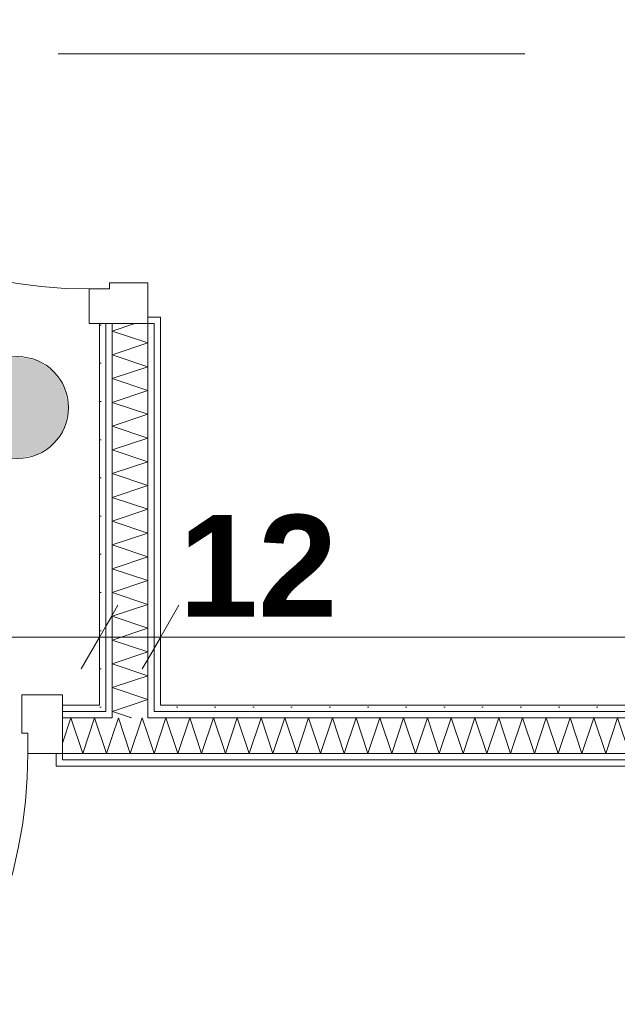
# Model space of a CAD drawing. Extents: x -7314 to 11761, y 144 to 9383.
# Tile 157 of 193: x 6322 to 6439, y 6967 to 7160. Entities that reach past the tile are written whole.
import ezdxf
from ezdxf.xclip import XClip

# ---------------------------------------------------------------- set-up
doc = ezdxf.new("R2010")
doc.units = 0
doc.header["$MEASUREMENT"] = 0
doc.header["$XCLIPFRAME"] = 0
doc.linetypes.add('Wipeout_Contour', pattern=[20000, 0, -20000])
for name, color, linetype in [('FORMA - Arch 01 - 220-A Ściany', 7, 'Continuous'), ('FORMA - Arch 02 - Strefy', 7, 'Continuous'), ('FORMA - Arch 04 - Wymiary ogólne', 7, 'Continuous')]:
    doc.layers.add(name, color=color, linetype=linetype)
doc.styles.add('STYL_AUTOMATYCZNY_9', font='arial.ttf')
pattern_1 = [(0, (4185.3, -5972.398), (0, 7.5), [0, -7.5])]

# ---------------------------------------------------------------- blocks, each defined once
blk = doc.blocks.new('*X269')
at = {"layer": 'FORMA - Arch 01 - 220-A Ściany', "color": 7, "linetype": 'Continuous', "lineweight": 5, "ltscale": 0.025}
for p, q in [((6348.3, 7016.01), (6350.63, 7023.01)), ((6350.63, 7023.01), (6352.97, 7016.01)), ((6352.97, 7016.01), (6355.3, 7023.01)), ((6355.3, 7023.01), (6357.63, 7016.01)), ((6357.63, 7016.01), (6359.97, 7023.01)), ((6359.97, 7023.01), (6362.3, 7016.01)), ((6362.3, 7016.01), (6364.63, 7023.01)), ((6364.63, 7023.01), (6366.97, 7016.01)), ((6366.97, 7016.01), (6369.3, 7023.01)), ((6369.3, 7023.01), (6371.63, 7016.01)), ((6371.63, 7016.01), (6373.97, 7023.01)), ((6373.97, 7023.01), (6376.3, 7016.01)), ((6376.3, 7016.01), (6378.63, 7023.01)), ((6378.63, 7023.01), (6380.97, 7016.01)), ((6380.97, 7016.01), (6383.3, 7023.01)), ((6383.3, 7023.01), (6385.63, 7016.01)), ((6385.63, 7016.01), (6387.97, 7023.01)), ((6387.97, 7023.01), (6390.3, 7016.01)), ((6390.3, 7016.01), (6392.63, 7023.01)), ((6392.63, 7023.01), (6394.97, 7016.01)), ((6394.97, 7016.01), (6397.3, 7023.01)), ((6397.3, 7023.01), (6399.63, 7016.01)), ((6399.63, 7016.01), (6401.97, 7023.01)), ((6401.97, 7023.01), (6404.3, 7016.01)), ((6404.3, 7016.01), (6406.63, 7023.01)), ((6406.63, 7023.01), (6408.97, 7016.01)), ((6408.97, 7016.01), (6411.3, 7023.01)), ((6411.3, 7023.01), (6413.63, 7016.01)), ((6413.63, 7016.01), (6415.97, 7023.01)), ((6415.97, 7023.01), (6418.3, 7016.01)), ((6418.3, 7016.01), (6420.63, 7023.01)), ((6420.63, 7023.01), (6422.97, 7016.01)), ((6422.97, 7016.01), (6425.3, 7023.01)), ((6425.3, 7023.01), (6427.63, 7016.01)), ((6427.63, 7016.01), (6429.97, 7023.01)), ((6429.97, 7023.01), (6432.3, 7016.01)), ((6432.3, 7016.01), (6434.63, 7023.01)), ((6434.63, 7023.01), (6436.97, 7016.01)), ((6436.97, 7016.01), (6439.3, 7023.01)), ((6439.3, 7023.01), (6441.63, 7016.01)), ((6441.63, 7016.01), (6443.97, 7023.01)), ((6443.97, 7023.01), (6446.3, 7016.01)), ((6446.3, 7016.01), (6448.63, 7023.01)), ((6448.63, 7023.01), (6450.97, 7016.01)), ((6450.97, 7016.01), (6453.3, 7023.01)), ((6453.3, 7023.01), (6455.63, 7016.01)), ((6455.63, 7016.01), (6457.97, 7023.01)), ((6457.97, 7023.01), (6460.3, 7016.01)), ((6460.3, 7016.01), (6462.63, 7023.01)), ((6462.63, 7023.01), (6464.97, 7016.01)), ((6464.97, 7016.01), (6467.3, 7023.01)), ((6467.3, 7023.01), (6469.63, 7016.01)), ((6469.63, 7016.01), (6471.97, 7023.01)), ((6471.97, 7023.01), (6474.3, 7016.01)), ((6474.3, 7016.01), (6476.63, 7023.01)), ((6476.63, 7023.01), (6478.97, 7016.01)), ((6478.97, 7016.01), (6481.3, 7023.01)), ((6481.3, 7023.01), (6483.63, 7016.01)), ((6483.63, 7016.01), (6485.97, 7023.01)), ((6485.97, 7023.01), (6488.3, 7016.01)), ((6488.3, 7016.01), (6490.63, 7023.01)), ((6490.63, 7023.01), (6492.97, 7016.01)), ((6492.97, 7016.01), (6495.3, 7023.01)), ((6495.3, 7023.01), (6497.63, 7016.01)), ((6497.63, 7016.01), (6499.97, 7023.01)), ((6499.97, 7023.01), (6502.3, 7016.01)), ((6502.3, 7016.01), (6504.63, 7023.01)), ((6504.63, 7023.01), (6506.97, 7016.01)), ((6506.97, 7016.01), (6509.3, 7023.01)), ((6509.3, 7023.01), (6511.63, 7016.01)), ((6511.63, 7016.01), (6513.97, 7023.01)), ((6513.97, 7023.01), (6516.3, 7016.01)), ((6516.3, 7016.01), (6518.63, 7023.01)), ((6518.63, 7023.01), (6520.97, 7016.01)), ((6520.97, 7016.01), (6523.3, 7023.01)), ((6523.3, 7023.01), (6525.63, 7016.01)), ((6525.63, 7016.01), (6527.97, 7023.01)), ((6527.97, 7023.01), (6530.3, 7016.01)), ((6530.3, 7016.01), (6532.63, 7023.01)), ((6532.63, 7023.01), (6534.97, 7016.01)), ((6534.97, 7016.01), (6537.3, 7023.01)), ((6537.3, 7023.01), (6539.63, 7016.01)), ((6539.63, 7016.01), (6541.97, 7023.01)), ((6541.97, 7023.01), (6544.23, 7016.23)), ((6347.07, 7019.69), (6348.3, 7016.01))]:
    blk.add_line(p, q, dxfattribs=at)
blk = doc.blocks.new('*X270')
at = {"layer": 'FORMA - Arch 01 - 220-A Ściany', "color": 7, "linetype": 'Continuous', "lineweight": 5, "ltscale": 0.025}
for p, q in [((6340.07, 7019.32), (6341.3, 7023.01)), ((6341.3, 7023.01), (6343.63, 7016.01)), ((6343.63, 7016.01), (6345.97, 7023.01)), ((6345.97, 7023.01), (6347.07, 7019.69))]:
    blk.add_line(p, q, dxfattribs=at)
blk = doc.blocks.new('*X272')
at = {"layer": 'FORMA - Arch 01 - 220-A Ściany', "color": 7, "linetype": 'Continuous', "lineweight": 5, "ltscale": 0.025}
for p, q in [((6330.31, 7018.05), (6331.97, 7023.01)), ((6331.97, 7023.01), (6334.3, 7016.01)), ((6334.3, 7016.01), (6336.63, 7023.01)), ((6336.63, 7023.01), (6338.97, 7016.01)), ((6338.97, 7016.01), (6340.07, 7019.32))]:
    blk.add_line(p, q, dxfattribs=at)
blk = doc.blocks.new('*X289')
at = {"layer": 'FORMA - Arch 01 - 220-A Ściany', "color": 7, "linetype": 'Continuous', "lineweight": 5, "ltscale": 0.025}
for p, q in [((6340.07, 7024.27), (6343.78, 7025.51)), ((6340.11, 7024.26), (6340.07, 7024.27))]:
    blk.add_line(p, q, dxfattribs=at)
blk = doc.blocks.new('*X290')
at = {"layer": 'FORMA - Arch 01 - 220-A Ściany', "color": 7, "linetype": 'Continuous', "lineweight": 5, "ltscale": 0.025}
blk.add_line((6343.86, 7023.01), (6340.11, 7024.26), dxfattribs=at)
blk = doc.blocks.new('*X293')
at = {"layer": 'FORMA - Arch 01 - 220-A Ściany', "color": 7, "linetype": 'Continuous', "lineweight": 5, "ltscale": 0.025}
for p, q in [((6340.07, 7098.94), (6344.49, 7100.41)), ((6347.07, 7096.6), (6340.07, 7098.94)), ((6340.07, 7094.27), (6347.07, 7096.6)), ((6347.07, 7091.94), (6340.07, 7094.27)), ((6340.07, 7089.6), (6347.07, 7091.94)), ((6347.07, 7087.27), (6340.07, 7089.6)), ((6340.07, 7084.94), (6347.07, 7087.27)), ((6347.07, 7082.6), (6340.07, 7084.94)), ((6340.07, 7080.27), (6347.07, 7082.6)), ((6347.07, 7077.94), (6340.07, 7080.27)), ((6340.07, 7075.6), (6347.07, 7077.94)), ((6347.07, 7073.27), (6340.07, 7075.6)), ((6340.07, 7070.94), (6347.07, 7073.27)), ((6347.07, 7068.6), (6340.07, 7070.94)), ((6340.07, 7066.27), (6347.07, 7068.6)), ((6347.07, 7063.94), (6340.07, 7066.27)), ((6340.07, 7061.6), (6347.07, 7063.94)), ((6347.07, 7059.27), (6340.07, 7061.6)), ((6340.07, 7056.94), (6347.07, 7059.27)), ((6347.07, 7054.6), (6340.07, 7056.94)), ((6340.07, 7052.27), (6347.07, 7054.6)), ((6347.07, 7049.94), (6340.07, 7052.27)), ((6340.07, 7047.6), (6347.07, 7049.94)), ((6347.07, 7045.27), (6340.07, 7047.6)), ((6340.07, 7042.94), (6347.07, 7045.27)), ((6347.07, 7040.6), (6340.07, 7042.94)), ((6340.07, 7038.27), (6347.07, 7040.6)), ((6347.07, 7035.94), (6340.07, 7038.27)), ((6340.07, 7033.6), (6347.07, 7035.94)), ((6347.07, 7031.27), (6340.07, 7033.6)), ((6340.07, 7028.94), (6347.07, 7031.27)), ((6347.07, 7026.6), (6340.07, 7028.94)), ((6343.78, 7025.51), (6347.07, 7026.6))]:
    blk.add_line(p, q, dxfattribs=at)
blk = doc.blocks.new('Rysunek_1_1', base_point=(4185.3, -5972.4))
at = {"layer": 'FORMA - Arch 01 - 220-A Ściany', "color": 7, "linetype": 'Continuous', "lineweight": 13, "ltscale": 0.025}
blk.add_arc((6231.11, 7016.01), 92.4, 270, 0, dxfattribs=at)
at = {"color": 254, "linetype": 'Wipeout_Contour', "lineweight": 0, "ltscale": 38082.565923}
blk.add_wipeout([(6544.23, 7014.76), (6330.31, 7014.76), (6330.31, 7013.51), (6544.23, 7013.51)], dxfattribs=at).dxf.layer = 'FORMA - Arch 01 - 220-A Ściany'
at = {"color": 254, "linetype": 'Wipeout_Contour', "lineweight": 0, "ltscale": 38013.846991}
blk.add_wipeout([(6337.57, 7025.51), (6337.57, 7276.41), (6179.51, 7276.41), (6179.51, 7025.51)], dxfattribs=at).dxf.layer = 'FORMA - Arch 02 - Strefy'
at = {"color": 254, "linetype": 'Wipeout_Contour', "lineweight": 0, "ltscale": 38514.5897}
blk.add_wipeout([(6544.23, 7276.41), (6349.57, 7276.41), (6349.57, 7025.51), (6544.23, 7025.51)], dxfattribs=at).dxf.layer = 'FORMA - Arch 02 - Strefy'
at = {"linetype": 'Continuous', "lineweight": 13}
blk.add_hatch(color=7, dxfattribs=at).paths.add_polyline_path([(6311.51, 7083.92), (6312.28, 7080.09), (6314.44, 7076.84), (6317.69, 7074.68), (6321.51, 7073.92), (6325.34, 7074.68), (6328.59, 7076.84), (6330.75, 7080.09), (6331.51, 7083.92), (6330.75, 7087.74), (6328.59, 7090.99), (6325.34, 7093.15), (6321.51, 7093.92), (6317.69, 7093.15), (6314.44, 7090.99), (6312.28, 7087.74)])
at = {"layer": 'FORMA - Arch 01 - 220-A Ściany', "linetype": 'Continuous', "lineweight": 5}
h = blk.add_hatch(dxfattribs=at)
h.set_pattern_fill('Gips_0001', style=0, pattern_type=2)
h.set_pattern_definition(pattern_1)
h.paths.add_polyline_path([(6544.23, 7014.76), (6330.31, 7014.76), (6330.31, 7013.51), (6544.23, 7013.51)])
at = {"color": 7, "linetype": 'Continuous', "lineweight": 13, "ltscale": 0.025}
blk.add_circle((6321.51, 7083.92), 10, dxfattribs=at)
at = {"layer": 'FORMA - Arch 01 - 220-A Ściany', "color": 7, "linetype": 'Continuous', "lineweight": 15, "ltscale": 0.025}
blk.add_line((6421.1, 7153.41), (6329.48, 7153.41), dxfattribs=at)
at = {"layer": 'FORMA - Arch 01 - 220-A Ściany', "color": 7, "linetype": 'Continuous', "lineweight": 13, "ltscale": 0.025}
blk.add_arc((6335.57, 7199.61), 92.4, 180, 270, dxfattribs=at)
at = {"layer": 'FORMA - Arch 04 - Wymiary ogólne', "color": 154, "linetype": 'Continuous', "lineweight": 13, "insert": (6353.18, 7042.84), "char_height": 20, "width": 30.509, "attachment_point": 7, "style": 'STYL_AUTOMATYCZNY_9'}
blk.add_mtext('\\A1;{\\pql;\\fArial|b1|i0|c238|p0;\\W1.000000;12}', dxfattribs=at)
at = {"color": 254, "linetype": 'Wipeout_Contour', "lineweight": 0, "ltscale": 37846.354245}
blk.add_wipeout([(6337.57, 7024.26), (6338.82, 7024.26), (6338.82, 7025.51), (6337.57, 7025.51)], dxfattribs=at).dxf.layer = 'FORMA - Arch 01 - 220-A Ściany'
at = {"color": 254, "linetype": 'Wipeout_Contour', "lineweight": 0, "ltscale": 38140.062966}
blk.add_wipeout([(6349.57, 7024.26), (6544.23, 7024.26), (6544.23, 7025.51), (6349.57, 7025.51)], dxfattribs=at).dxf.layer = 'FORMA - Arch 01 - 220-A Ściany'
at = {"layer": 'FORMA - Arch 01 - 220-A Ściany', "linetype": 'Continuous', "lineweight": 5}
h = blk.add_hatch(dxfattribs=at)
h.set_pattern_fill('Gips_0001', style=0, pattern_type=2)
h.set_pattern_definition(pattern_1)
h.paths.add_polyline_path([(6337.57, 7024.26), (6338.82, 7024.26), (6338.82, 7025.51), (6337.57, 7025.51)])
h = blk.add_hatch(dxfattribs=at)
h.set_pattern_fill('Gips_0001', style=0, pattern_type=2)
h.set_pattern_definition(pattern_1)
h.paths.add_polyline_path([(6349.57, 7024.26), (6544.23, 7024.26), (6544.23, 7025.51), (6349.57, 7025.51)])
at = {"color": 254, "linetype": 'Wipeout_Contour', "lineweight": 0, "ltscale": 38086.249926}
blk.add_wipeout([(6544.23, 7016.01), (6330.31, 7016.01), (6330.31, 7014.76), (6544.23, 7014.76)], dxfattribs=at).dxf.layer = 'FORMA - Arch 01 - 220-A Ściany'
at = {"layer": 'FORMA - Arch 01 - 220-A Ściany', "linetype": 'Continuous', "lineweight": 5}
h = blk.add_hatch(dxfattribs=at)
h.set_pattern_fill('Gips_0001', style=0, pattern_type=2)
h.set_pattern_definition(pattern_1)
h.paths.add_polyline_path([(6544.23, 7016.01), (6330.31, 7016.01), (6330.31, 7014.76), (6544.23, 7014.76)])
at = {"color": 254, "linetype": 'Wipeout_Contour', "lineweight": 0, "ltscale": 37834.960238}
blk.add_wipeout([(6330.31, 7025.51), (6330.31, 7024.26), (6337.57, 7024.26), (6337.57, 7025.51)], dxfattribs=at).dxf.layer = 'FORMA - Arch 01 - 220-A Ściany'
at = {"color": 254, "linetype": 'Wipeout_Contour', "lineweight": 0, "ltscale": 37845.992023}
blk.add_wipeout([(6338.82, 7023.01), (6340.07, 7023.01), (6340.07, 7024.26), (6338.82, 7024.26)], dxfattribs=at).dxf.layer = 'FORMA - Arch 01 - 220-A Ściany'
at = {"color": 254, "linetype": 'Wipeout_Contour', "lineweight": 0, "ltscale": 37875.17284}
blk.add_wipeout([(6348.32, 7024.26), (6349.57, 7024.26), (6349.57, 7025.51), (6348.32, 7025.51)], dxfattribs=at).dxf.layer = 'FORMA - Arch 01 - 220-A Ściany'
at = {"layer": 'FORMA - Arch 01 - 220-A Ściany', "linetype": 'Continuous', "lineweight": 5}
h = blk.add_hatch(dxfattribs=at)
h.set_pattern_fill('Gips_0001', style=0, pattern_type=2)
h.set_pattern_definition(pattern_1)
h.paths.add_polyline_path([(6330.31, 7025.51), (6330.31, 7024.26), (6337.57, 7024.26), (6337.57, 7025.51)])
h = blk.add_hatch(dxfattribs=at)
h.set_pattern_fill('Gips_0001', style=0, pattern_type=2)
h.set_pattern_definition(pattern_1)
h.paths.add_polyline_path([(6338.82, 7023.01), (6340.07, 7023.01), (6340.07, 7024.26), (6338.82, 7024.26)])
h = blk.add_hatch(dxfattribs=at)
h.set_pattern_fill('Gips_0001', style=0, pattern_type=2)
h.set_pattern_definition(pattern_1)
h.paths.add_polyline_path([(6348.32, 7024.26), (6349.57, 7024.26), (6349.57, 7025.51), (6348.32, 7025.51)])
at = {"layer": 'FORMA - Arch 01 - 220-A Ściany', "color": 7, "linetype": 'Continuous', "lineweight": 15, "ltscale": 0.025, "flags": 128}
for points in [[(6337.57, 7025.51), (6330.31, 7025.51)], [(6544.23, 7025.51), (6349.57, 7025.51)]]:
    blk.add_lwpolyline(points, dxfattribs=at)
at = {"color": 254, "linetype": 'Wipeout_Contour', "lineweight": 0, "ltscale": 37832.921763}
blk.add_wipeout([(6338.82, 7024.26), (6330.31, 7024.26), (6330.31, 7023.01), (6338.82, 7023.01)], dxfattribs=at).dxf.layer = 'FORMA - Arch 01 - 220-A Ściany'
at = {"color": 254, "linetype": 'Wipeout_Contour', "lineweight": 0, "ltscale": 38134.702701}
blk.add_wipeout([(6348.32, 7023.01), (6544.23, 7023.01), (6544.23, 7024.26), (6348.32, 7024.26)], dxfattribs=at).dxf.layer = 'FORMA - Arch 01 - 220-A Ściany'
at = {"layer": 'FORMA - Arch 01 - 220-A Ściany', "linetype": 'Continuous', "lineweight": 5}
h = blk.add_hatch(dxfattribs=at)
h.set_pattern_fill('Gips_0001', style=0, pattern_type=2)
h.set_pattern_definition(pattern_1)
h.paths.add_polyline_path([(6338.82, 7024.26), (6330.31, 7024.26), (6330.31, 7023.01), (6338.82, 7023.01)])
h = blk.add_hatch(dxfattribs=at)
h.set_pattern_fill('Gips_0001', style=0, pattern_type=2)
h.set_pattern_definition(pattern_1)
h.paths.add_polyline_path([(6348.32, 7023.01), (6544.23, 7023.01), (6544.23, 7024.26), (6348.32, 7024.26)])
at = {"layer": 'FORMA - Arch 01 - 220-A Ściany', "color": 7, "linetype": 'Continuous', "lineweight": 15, "ltscale": 0.025}
blk.add_line((6330.31, 7024.26), (6330.31, 7025.51), dxfattribs=at)
at = {"layer": 'FORMA - Arch 01 - 220-A Ściany', "color": 7, "linetype": 'Continuous', "lineweight": 13, "ltscale": 0.025}
for p, q in [((6338.82, 7024.26), (6330.31, 7024.26)), ((6338.82, 7025.51), (6338.82, 7024.26))]:
    blk.add_line(p, q, dxfattribs=at)
at = {"color": 254, "linetype": 'Wipeout_Contour', "lineweight": 0, "ltscale": 37868.110788}
blk.add_wipeout([(6347.07, 7023.01), (6348.32, 7023.01), (6348.32, 7024.26), (6347.07, 7024.26)], dxfattribs=at).dxf.layer = 'FORMA - Arch 01 - 220-A Ściany'
at = {"layer": 'FORMA - Arch 01 - 220-A Ściany', "linetype": 'Continuous', "lineweight": 5}
h = blk.add_hatch(dxfattribs=at)
h.set_pattern_fill('Gips_0001', style=0, pattern_type=2)
h.set_pattern_definition(pattern_1)
h.paths.add_polyline_path([(6347.07, 7023.01), (6348.32, 7023.01), (6348.32, 7024.26), (6347.07, 7024.26)])
at = {"layer": 'FORMA - Arch 01 - 220-A Ściany', "color": 7, "linetype": 'Continuous', "lineweight": 13, "ltscale": 0.025}
for p, q in [((6348.32, 7024.26), (6348.32, 7025.51)), ((6544.23, 7024.26), (6348.32, 7024.26))]:
    blk.add_line(p, q, dxfattribs=at)
at = {"color": 254, "linetype": 'Wipeout_Contour', "lineweight": 0, "ltscale": 38120.871866}
blk.add_wipeout([(6347.07, 7016.01), (6544.23, 7016.01), (6544.23, 7023.01), (6347.07, 7023.01)], dxfattribs=at).dxf.layer = 'FORMA - Arch 01 - 220-A Ściany'
at = {"color": 7, "linetype": 'Continuous', "lineweight": 13, "ltscale": 0.025}
blk.add_blockref('*X269', (0, 0), dxfattribs=at)
at = {"color": 254, "linetype": 'Wipeout_Contour', "lineweight": 0, "ltscale": 37844.807943}
blk.add_wipeout([(6340.07, 7016.01), (6347.07, 7016.01), (6347.07, 7023.01), (6340.07, 7023.01)], dxfattribs=at).dxf.layer = 'FORMA - Arch 01 - 220-A Ściany'
at = {"layer": 'FORMA - Arch 01 - 220-A Ściany', "color": 7, "linetype": 'Continuous', "lineweight": 13, "ltscale": 0.025}
for p, q in [((6347.07, 7023.01), (6347.07, 7024.26)), ((6544.23, 7023.01), (6347.07, 7023.01)), ((6347.07, 7016.01), (6544.23, 7016.01))]:
    blk.add_line(p, q, dxfattribs=at)
at = {"color": 7, "linetype": 'Continuous', "lineweight": 13, "ltscale": 0.025}
blk.add_blockref('*X270', (0, 0), dxfattribs=at)
at = {"color": 254, "linetype": 'Wipeout_Contour', "lineweight": 0, "ltscale": 37871.820459}
blk.add_wipeout([(6347.07, 7024.26), (6348.32, 7024.26), (6348.32, 7025.51), (6347.07, 7025.51)], dxfattribs=at).dxf.layer = 'FORMA - Arch 01 - 220-A Ściany'
at = {"color": 254, "linetype": 'Wipeout_Contour', "lineweight": 0, "ltscale": 37822.346934}
blk.add_wipeout([(6330.31, 7016.01), (6340.07, 7016.01), (6340.07, 7023.01), (6330.31, 7023.01)], dxfattribs=at).dxf.layer = 'FORMA - Arch 01 - 220-A Ściany'
at = {"layer": 'FORMA - Arch 01 - 220-A Ściany', "linetype": 'Continuous', "lineweight": 5}
h = blk.add_hatch(dxfattribs=at)
h.set_pattern_fill('Gips_0001', style=0, pattern_type=2)
h.set_pattern_definition(pattern_1)
h.paths.add_polyline_path([(6347.07, 7024.26), (6348.32, 7024.26), (6348.32, 7025.51), (6347.07, 7025.51)])
at = {"layer": 'FORMA - Arch 01 - 220-A Ściany', "color": 7, "linetype": 'Continuous', "lineweight": 15, "ltscale": 0.025}
blk.add_line((6330.31, 7023.01), (6330.31, 7024.26), dxfattribs=at)
at = {"layer": 'FORMA - Arch 01 - 220-A Ściany', "color": 7, "linetype": 'Continuous', "lineweight": 13, "ltscale": 0.025}
for p, q in [((6340.07, 7024.26), (6340.07, 7023.01)), ((6340.07, 7023.01), (6330.31, 7023.01)), ((6340.07, 7016.01), (6347.07, 7016.01))]:
    blk.add_line(p, q, dxfattribs=at)
at = {"color": 7, "linetype": 'Continuous', "lineweight": 13, "ltscale": 0.025}
blk.add_blockref('*X272', (0, 0), dxfattribs=at)
at = {"color": 254, "linetype": 'Wipeout_Contour', "lineweight": 0, "ltscale": 37988.435626}
blk.add_wipeout([(6348.32, 7100.41), (6348.32, 7025.51), (6349.57, 7025.51), (6349.57, 7100.41)], dxfattribs=at).dxf.layer = 'FORMA - Arch 01 - 220-A Ściany'
at = {"color": 254, "linetype": 'Wipeout_Contour', "lineweight": 0, "ltscale": 37860.761258}
blk.add_wipeout([(6340.07, 7024.26), (6347.07, 7024.26), (6347.07, 7025.51), (6340.07, 7025.51)], dxfattribs=at).dxf.layer = 'FORMA - Arch 01 - 220-A Ściany'
at = {"color": 254, "linetype": 'Wipeout_Contour', "lineweight": 0, "ltscale": 47241.946254}
blk.add_wipeout([(6329.06, 7013.51), (6330.31, 7013.51), (6330.31, 7014.76), (6330.31, 7016.01), (6329.06, 7016.01)], dxfattribs=at).dxf.layer = 'FORMA - Arch 01 - 220-A Ściany'
at = {"layer": 'FORMA - Arch 01 - 220-A Ściany', "linetype": 'Continuous', "lineweight": 5}
h = blk.add_hatch(dxfattribs=at)
h.set_pattern_fill('Gips_0001', style=0, pattern_type=2)
h.set_pattern_definition(pattern_1)
h.paths.add_polyline_path([(6348.32, 7100.41), (6348.32, 7025.51), (6349.57, 7025.51), (6349.57, 7100.41)])
h = blk.add_hatch(dxfattribs=at)
h.set_pattern_fill('Gips_0001', style=0, pattern_type=2)
h.set_pattern_definition(pattern_1)
h.paths.add_polyline_path([(6329.06, 7013.51), (6330.31, 7013.51), (6330.31, 7014.76), (6330.31, 7016.01), (6329.06, 7016.01)])
at = {"layer": 'FORMA - Arch 01 - 220-A Ściany', "color": 7, "linetype": 'Continuous', "lineweight": 15, "ltscale": 0.025}
for p, q in [((6330.31, 7016.01), (6330.31, 7023.01)), ((6329.06, 7016.01), (6329.06, 7013.51)), ((6330.31, 7016.01), (6329.06, 7016.01)), ((6330.31, 7013.51), (6329.06, 7013.51)), ((6330.31, 7013.51), (6329.06, 7013.51))]:
    blk.add_line(p, q, dxfattribs=at)
at = {"layer": 'FORMA - Arch 01 - 220-A Ściany', "color": 7, "linetype": 'Continuous', "lineweight": 13, "ltscale": 0.025}
for p, q in [((6330.31, 7016.01), (6340.07, 7016.01)), ((6330.31, 7014.76), (6330.31, 7016.01)), ((6330.31, 7014.76), (6544.23, 7014.76))]:
    blk.add_line(p, q, dxfattribs=at)
at = {"layer": 'FORMA - Arch 01 - 220-A Ściany', "color": 7, "linetype": 'Continuous', "lineweight": 15, "ltscale": 0.025, "flags": 128}
blk.add_lwpolyline([(6330.31, 7013.51), (6544.23, 7013.51)], dxfattribs=at)
at = {"layer": 'FORMA - Arch 04 - Wymiary ogólne', "color": 154, "linetype": 'Continuous', "lineweight": 13, "ltscale": 0.025}
for p, q in [((6349.57, 7048.21), (6349.57, 7029.46)), ((6544.23, 7038.84), (6349.57, 7038.84))]:
    blk.add_line(p, q, dxfattribs=at)
at = {"color": 7, "linetype": 'Continuous', "lineweight": 13, "ltscale": 0.025}
blk.add_blockref('*X289', (0, 0), dxfattribs=at)
at = {"color": 254, "linetype": 'Wipeout_Contour', "lineweight": 0, "ltscale": 37985.093211}
blk.add_wipeout([(6347.07, 7025.51), (6348.32, 7025.51), (6348.32, 7100.41), (6347.07, 7100.41)], dxfattribs=at).dxf.layer = 'FORMA - Arch 01 - 220-A Ściany'
at = {"color": 254, "linetype": 'Wipeout_Contour', "lineweight": 0, "ltscale": 56701.765623}
blk.add_wipeout([(6322.31, 7027.51), (6322.31, 7020.01), (6323.51, 7020.01), (6323.51, 7016.01), (6330.31, 7016.01), (6330.31, 7027.51)], dxfattribs=at).dxf.layer = 'FORMA - Arch 01 - 220-A Ściany'
at = {"color": 254, "linetype": 'Wipeout_Contour', "lineweight": 0, "ltscale": 37849.703862}
blk.add_wipeout([(6338.82, 7024.26), (6340.07, 7024.26), (6340.07, 7025.51), (6338.82, 7025.51)], dxfattribs=at).dxf.layer = 'FORMA - Arch 01 - 220-A Ściany'
at = {"layer": 'FORMA - Arch 01 - 220-A Ściany', "linetype": 'Continuous', "lineweight": 5}
h = blk.add_hatch(dxfattribs=at)
h.set_pattern_fill('Gips_0001', style=0, pattern_type=2)
h.set_pattern_definition(pattern_1)
h.paths.add_polyline_path([(6347.07, 7025.51), (6348.32, 7025.51), (6348.32, 7100.41), (6347.07, 7100.41)])
h = blk.add_hatch(dxfattribs=at)
h.set_pattern_fill('Gips_0001', style=0, pattern_type=2)
h.set_pattern_definition(pattern_1)
h.paths.add_polyline_path([(6338.82, 7024.26), (6340.07, 7024.26), (6340.07, 7025.51), (6338.82, 7025.51)])
at = {"layer": 'FORMA - Arch 01 - 220-A Ściany', "color": 7, "linetype": 'Continuous', "lineweight": 15, "ltscale": 0.025}
for p, q in [((6322.31, 7027.51), (6322.31, 7020.01)), ((6330.31, 7027.51), (6322.31, 7027.51)), ((6330.31, 7016.01), (6330.31, 7027.51)), ((6330.31, 7024.26), (6330.31, 7025.51)), ((6330.31, 7024.26), (6330.31, 7025.51)), ((6330.31, 7023.01), (6330.31, 7024.26)), ((6330.31, 7023.01), (6330.31, 7024.26)), ((6330.31, 7016.01), (6330.31, 7023.01)), ((6330.31, 7016.01), (6330.31, 7023.01)), ((6322.31, 7020.01), (6323.51, 7020.01)), ((6323.51, 7020.01), (6323.51, 7016.01)), ((6323.51, 7016.01), (6330.31, 7016.01)), ((6329.06, 7016.01), (6329.06, 7013.51))]:
    blk.add_line(p, q, dxfattribs=at)
at = {"layer": 'FORMA - Arch 01 - 220-A Ściany', "color": 7, "linetype": 'Continuous', "lineweight": 13, "ltscale": 0.025}
blk.add_line((6348.32, 7024.26), (6348.32, 7025.51), dxfattribs=at)
at = {"color": 254, "linetype": 'Wipeout_Contour', "lineweight": 0, "ltscale": 37959.702771}
blk.add_wipeout([(6337.57, 7025.51), (6338.82, 7025.51), (6338.82, 7100.41), (6337.57, 7100.41)], dxfattribs=at).dxf.layer = 'FORMA - Arch 01 - 220-A Ściany'
at = {"color": 254, "linetype": 'Wipeout_Contour', "lineweight": 0, "ltscale": 37857.050503}
blk.add_wipeout([(6340.07, 7023.01), (6347.07, 7023.01), (6347.07, 7024.26), (6340.07, 7024.26)], dxfattribs=at).dxf.layer = 'FORMA - Arch 01 - 220-A Ściany'
at = {"layer": 'FORMA - Arch 01 - 220-A Ściany', "linetype": 'Continuous', "lineweight": 5}
h = blk.add_hatch(dxfattribs=at)
h.set_pattern_fill('Gips_0001', style=0, pattern_type=2)
h.set_pattern_definition(pattern_1)
h.paths.add_polyline_path([(6337.57, 7025.51), (6338.82, 7025.51), (6338.82, 7100.41), (6337.57, 7100.41)])
at = {"layer": 'FORMA - Arch 01 - 220-A Ściany', "color": 7, "linetype": 'Continuous', "lineweight": 13, "ltscale": 0.025}
for p, q in [((6340.07, 7024.26), (6340.07, 7023.01)), ((6347.07, 7023.01), (6347.07, 7024.26))]:
    blk.add_line(p, q, dxfattribs=at)
at = {"layer": 'FORMA - Arch 01 - 220-A Ściany', "color": 7, "linetype": 'Continuous', "lineweight": 15, "ltscale": 0.025, "flags": 128}
blk.add_lwpolyline([(6337.57, 7100.41), (6337.57, 7025.51)], dxfattribs=at)
at = {"layer": 'FORMA - Arch 04 - Wymiary ogólne', "color": 154, "linetype": 'Continuous', "lineweight": 13, "ltscale": 0.025}
for p, q in [((6337.57, 7048.21), (6337.57, 7029.46)), ((6337.57, 7038.84), (6179.51, 7038.84))]:
    blk.add_line(p, q, dxfattribs=at)
at = {"color": 7, "linetype": 'Continuous', "lineweight": 13, "ltscale": 0.025}
blk.add_blockref('*X290', (0, 0), dxfattribs=at)
at = {"color": 254, "linetype": 'Wipeout_Contour', "lineweight": 0, "ltscale": 37963.04241}
blk.add_wipeout([(6338.82, 7100.41), (6338.82, 7025.51), (6340.07, 7025.51), (6340.07, 7100.41)], dxfattribs=at).dxf.layer = 'FORMA - Arch 01 - 220-A Ściany'
at = {"layer": 'FORMA - Arch 01 - 220-A Ściany', "linetype": 'Continuous', "lineweight": 5}
h = blk.add_hatch(dxfattribs=at)
h.set_pattern_fill('Gips_0001', style=0, pattern_type=2)
h.set_pattern_definition(pattern_1)
h.paths.add_polyline_path([(6338.82, 7100.41), (6338.82, 7025.51), (6340.07, 7025.51), (6340.07, 7100.41)])
at = {"layer": 'FORMA - Arch 01 - 220-A Ściany', "color": 7, "linetype": 'Continuous', "lineweight": 15, "ltscale": 0.025}
blk.add_line((6338.82, 7100.41), (6337.57, 7100.41), dxfattribs=at)
at = {"layer": 'FORMA - Arch 01 - 220-A Ściany', "color": 7, "linetype": 'Continuous', "lineweight": 13, "ltscale": 0.025}
for p, q in [((6338.82, 7100.41), (6338.82, 7025.51)), ((6338.82, 7025.51), (6338.82, 7024.26))]:
    blk.add_line(p, q, dxfattribs=at)
at = {"color": 254, "linetype": 'Wipeout_Contour', "lineweight": 0, "ltscale": 37974.066915}
blk.add_wipeout([(6340.07, 7025.51), (6347.07, 7025.51), (6347.07, 7100.41), (6340.07, 7100.41)], dxfattribs=at).dxf.layer = 'FORMA - Arch 01 - 220-A Ściany'
at = {"layer": 'FORMA - Arch 01 - 220-A Ściany', "color": 7, "linetype": 'Continuous', "lineweight": 15, "ltscale": 0.025}
blk.add_line((6340.07, 7100.41), (6338.82, 7100.41), dxfattribs=at)
at = {"layer": 'FORMA - Arch 01 - 220-A Ściany', "color": 7, "linetype": 'Continuous', "lineweight": 13, "ltscale": 0.025}
for p, q in [((6340.07, 7100.41), (6340.07, 7025.51)), ((6340.07, 7025.51), (6340.07, 7024.26)), ((6347.07, 7024.26), (6347.07, 7025.51))]:
    blk.add_line(p, q, dxfattribs=at)
at = {"layer": 'FORMA - Arch 04 - Wymiary ogólne', "color": 154, "linetype": 'Continuous', "lineweight": 13, "ltscale": 0.025}
for p, q in [((6333.96, 7032.59), (6341.18, 7045.09)), ((6345.96, 7032.59), (6353.18, 7045.09)), ((6349.57, 7038.84), (6337.57, 7038.84))]:
    blk.add_line(p, q, dxfattribs=at)
at = {"color": 7, "linetype": 'Continuous', "lineweight": 13, "ltscale": 0.025}
blk.add_blockref('*X293', (0, 0), dxfattribs=at)
at = {"color": 254, "linetype": 'Wipeout_Contour', "lineweight": 0, "ltscale": 47624.222373}
blk.add_wipeout([(6349.57, 7101.66), (6347.07, 7101.66), (6347.07, 7100.41), (6348.32, 7100.41), (6349.57, 7100.41)], dxfattribs=at).dxf.layer = 'FORMA - Arch 01 - 220-A Ściany'
at = {"layer": 'FORMA - Arch 01 - 220-A Ściany', "linetype": 'Continuous', "lineweight": 5}
h = blk.add_hatch(dxfattribs=at)
h.set_pattern_fill('Gips_0001', style=0, pattern_type=2)
h.set_pattern_definition(pattern_1)
h.paths.add_polyline_path([(6349.57, 7101.66), (6347.07, 7101.66), (6347.07, 7100.41), (6348.32, 7100.41), (6349.57, 7100.41)])
at = {"layer": 'FORMA - Arch 01 - 220-A Ściany', "color": 7, "linetype": 'Continuous', "lineweight": 15, "ltscale": 0.025}
for p, q in [((6347.07, 7101.66), (6349.57, 7101.66)), ((6347.07, 7100.41), (6347.07, 7101.66)), ((6349.57, 7100.41), (6349.57, 7101.66)), ((6349.57, 7100.41), (6349.57, 7101.66)), ((6347.07, 7100.41), (6340.07, 7100.41))]:
    blk.add_line(p, q, dxfattribs=at)
at = {"layer": 'FORMA - Arch 01 - 220-A Ściany', "color": 7, "linetype": 'Continuous', "lineweight": 13, "ltscale": 0.025}
for p, q in [((6347.07, 7025.51), (6347.07, 7100.41)), ((6348.32, 7100.41), (6347.07, 7100.41)), ((6348.32, 7025.51), (6348.32, 7100.41))]:
    blk.add_line(p, q, dxfattribs=at)
at = {"layer": 'FORMA - Arch 01 - 220-A Ściany', "color": 7, "linetype": 'Continuous', "lineweight": 15, "ltscale": 0.025, "flags": 128}
blk.add_lwpolyline([(6349.57, 7025.51), (6349.57, 7100.41)], dxfattribs=at)
at = {"color": 254, "linetype": 'Wipeout_Contour', "lineweight": 0, "ltscale": 57139.772142}
blk.add_wipeout([(6347.07, 7108.41), (6339.57, 7108.41), (6339.57, 7107.21), (6335.57, 7107.21), (6335.57, 7100.41), (6347.07, 7100.41)], dxfattribs=at).dxf.layer = 'FORMA - Arch 01 - 220-A Ściany'
at = {"layer": 'FORMA - Arch 01 - 220-A Ściany', "color": 7, "linetype": 'Continuous', "lineweight": 15, "ltscale": 0.025}
for p, q in [((6339.57, 7107.21), (6335.57, 7107.21)), ((6335.57, 7107.21), (6335.57, 7100.41)), ((6347.07, 7108.41), (6339.57, 7108.41)), ((6339.57, 7108.41), (6339.57, 7107.21)), ((6347.07, 7100.41), (6347.07, 7108.41)), ((6347.07, 7101.66), (6349.57, 7101.66)), ((6335.57, 7100.41), (6347.07, 7100.41)), ((6338.82, 7100.41), (6337.57, 7100.41)), ((6338.82, 7100.41), (6337.57, 7100.41)), ((6340.07, 7100.41), (6338.82, 7100.41)), ((6340.07, 7100.41), (6338.82, 7100.41)), ((6347.07, 7100.41), (6340.07, 7100.41)), ((6347.07, 7100.41), (6340.07, 7100.41))]:
    blk.add_line(p, q, dxfattribs=at)

msp = doc.modelspace()

# ---------------------------------------------------------------- block references
at = {"lineweight": 20}
ref = msp.add_blockref('Rysunek_1_1', (4185.29965, -5972.39804), dxfattribs=at)
XClip(ref).set_block_clipping_path([(254.0251470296, 246.5573808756), (9689.7973583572, 9358.9497337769)])

doc.saveas('drawing.dxf')
